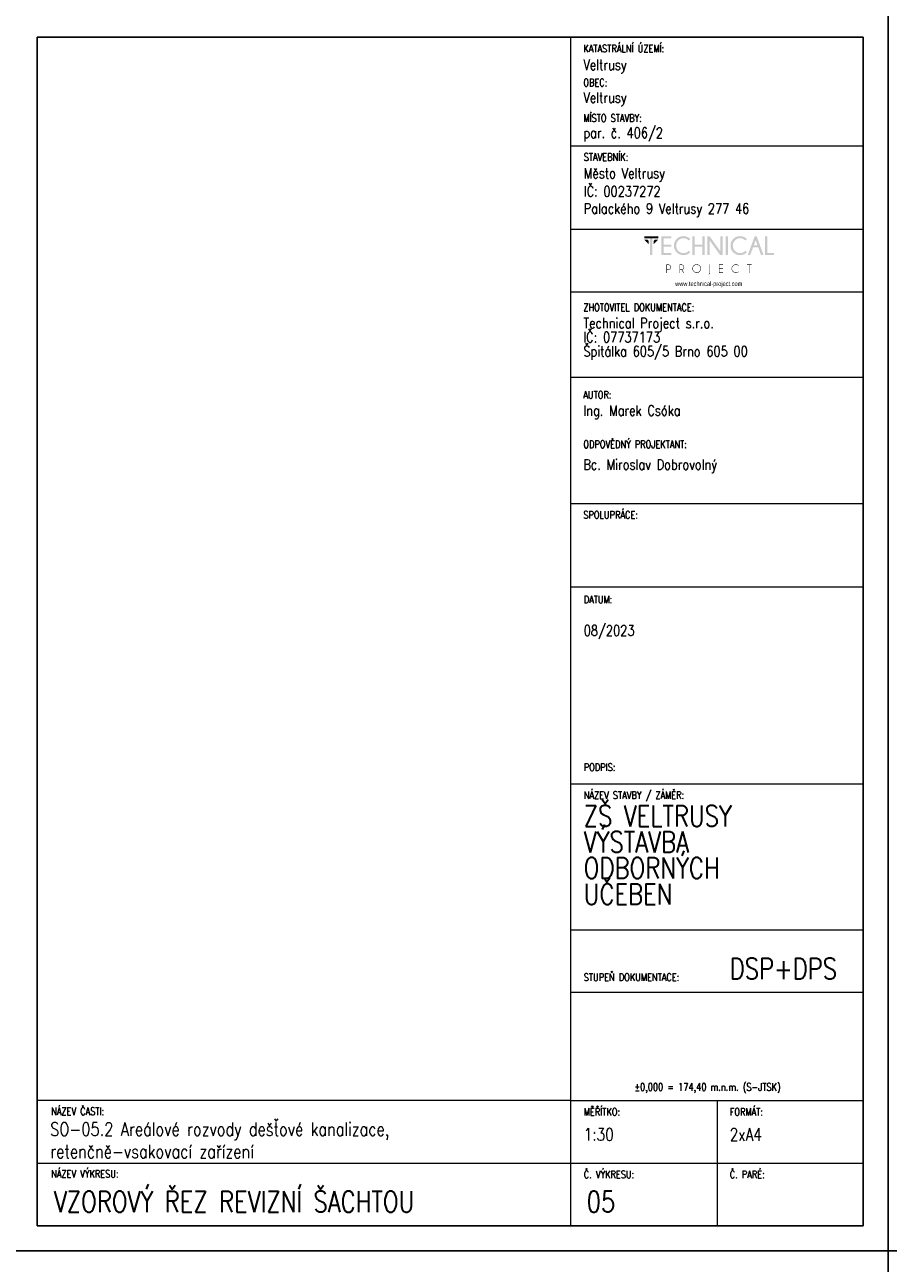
# Model space of a CAD drawing. Header units: millimetres. Extents: x -744 to 2301, y 2052 to 2943.
# Tile 17 of 31: x 1044 to 1251, y 2346 to 2643. Entities that reach past the tile are written whole.
import ezdxf

# ---------------------------------------------------------------- set-up
doc = ezdxf.new("R2010")
doc.units = ezdxf.units.MM
doc.header["$MEASUREMENT"] = 0
doc.layers.add('NETISK', color=7, linetype='Continuous', plot=False)
doc.layers.add('TP_01_Rozpiska', color=7, linetype='Continuous', lineweight=5)
doc.layers.add('Znojmoprojekt - Popisy.Znojmoprojekt', color=7, linetype='Continuous')
doc.styles.add('GENERATED_STYLE_4', font='arial.ttf')
doc.styles.add('ROMANS', font='romans.shx', dxfattribs={"width": 0.8})

# ---------------------------------------------------------------- blocks, each defined once
blk = doc.blocks.new('*U24')
for p, q in [((-210, 291), (-210, 297)), ((-204, 297), (-210, 297)), ((0, 297), (-210, 297)), ((-210, 297), (-210, 0)), ((0, 0), (0, 297)), ((-6, 297), (0, 297)), ((-6, 291), (-204, 291)), ((-204, 291), (-204, 6)), ((-6, 6), (-6, 291)), ((-210, 6), (-210, 0)), ((-204, 6), (-6, 6)), ((-210, 0), (0, 0))]:
    blk.add_line(p, q)
blk = doc.blocks.new('A$C01D51CA2')
at = {"layer": 'TP_01_Rozpiska'}
for points in [[(-45.09, 17.59), (-45.09, 16.91), (-40.45, 16.91), (-40.45, 17.59)], [(-45.09, 16.5), (-43.58, 14.97), (-43.58, 16.09), (-43.97, 16.5)], [(-43.15, 17.03), (-43.15, 11.39), (-42.38, 11.39), (-42.38, 17.03)], [(-40.45, 16.5), (-41.97, 14.97), (-41.97, 16.09), (-41.57, 16.5)], [(-36.03, 17.59), (-36.03, 16.91), (-38.63, 16.91), (-38.63, 14.83), (-36.03, 14.83), (-36.03, 14.15), (-38.63, 14.15), (-38.63, 12.08), (-36.03, 12.08), (-36.03, 11.39), (-39.4, 11.39), (-39.4, 17.59)], [(-28.26, 14.15), (-28.26, 11.39), (-29.05, 11.39), (-29.05, 17.59), (-28.26, 17.59), (-28.26, 14.83), (-25.73, 14.83), (-25.73, 17.59), (-24.94, 17.59), (-24.94, 11.39), (-25.73, 11.39), (-25.73, 14.15)], [(-23.29, 17.59), (-19.78, 12.64), (-19.78, 17.59), (-19, 17.59), (-19, 11.39), (-19.86, 11.39), (-23.29, 16.22), (-23.29, 11.39), (-24.07, 11.39), (-24.07, 17.59)], [(-18, 17.59), (-18, 11.39), (-17.23, 11.39), (-17.23, 17.59)], [(-4.92, 11.41), (-4.92, 17.59), (-4.14, 17.59), (-4.14, 12.08), (-1.91, 12.08), (-1.91, 11.41)], [(-18.85, 8.23), (-18.85, 8.07), (-20.1, 8.07), (-20.1, 6.92), (-18.85, 6.92), (-18.85, 6.76), (-20.1, 6.76), (-20.1, 5.6), (-18.85, 5.6), (-18.85, 5.44), (-20.25, 5.44), (-20.25, 8.23)], [(-10.06, 8.07), (-10.06, 5.44), (-10.22, 5.44), (-10.22, 8.07), (-10.93, 8.07), (-10.93, 8.23), (-9.35, 8.23), (-9.35, 8.07)]]:
    blk.add_hatch(color=256, dxfattribs=at).paths.add_polyline_path(points)
h = blk.add_hatch(color=256, dxfattribs=at)
edge = h.paths.add_edge_path()
edge.add_line((-30.26, 12.76), (-29.72, 12.28))
edge.add_spline(control_points=[(-29.72, 12.28), (-30.41, 11.65), (-31.18, 11.32), (-32.02, 11.32), (-32.02, 11.32), (-32.93, 11.32), (-33.68, 11.64), (-34.31, 12.26), (-34.31, 12.26), (-34.93, 12.89), (-35.23, 13.63), (-35.23, 14.5), (-35.23, 14.5), (-35.23, 15.35), (-34.93, 16.09), (-34.31, 16.72), (-34.31, 16.72), (-33.68, 17.36), (-32.93, 17.67), (-32.02, 17.67), (-32.02, 17.67), (-31.18, 17.67), (-30.41, 17.34), (-29.72, 16.7)], knot_values=[0, 0, 0, 0, 0.041667, 0.041667, 0.041667, 0.041767, 0.083333, 0.083333, 0.083333, 0.083433, 0.125, 0.125, 0.125, 0.1251, 0.166667, 0.166667, 0.166667, 0.166767, 0.208333, 0.208333, 0.208333, 0.208433, 1, 1, 1, 1], degree=3, periodic=0)
edge.add_line((-29.72, 16.7), (-30.26, 16.22))
edge.add_spline(control_points=[(-30.26, 16.22), (-30.82, 16.73), (-31.41, 16.98), (-32.02, 16.98), (-32.02, 16.98), (-32.68, 16.98), (-33.25, 16.73), (-33.73, 16.26), (-33.73, 16.26), (-34.21, 15.78), (-34.45, 15.19), (-34.45, 14.5), (-34.45, 14.5), (-34.45, 13.79), (-34.21, 13.22), (-33.73, 12.72), (-33.73, 12.72), (-33.25, 12.25), (-32.68, 12.02), (-32.02, 12.02), (-32.02, 12.02), (-31.41, 12.02), (-30.82, 12.26), (-30.26, 12.76)], knot_values=[0, 0, 0, 0, 0.041667, 0.041667, 0.041667, 0.041767, 0.083333, 0.083333, 0.083333, 0.083433, 0.125, 0.125, 0.125, 0.1251, 0.166667, 0.166667, 0.166667, 0.166767, 0.208333, 0.208333, 0.208333, 0.208433, 1, 1, 1, 1], degree=3, periodic=0)
h = blk.add_hatch(color=256, dxfattribs=at)
edge = h.paths.add_edge_path()
edge.add_line((-11.41, 12.76), (-10.87, 12.28))
edge.add_spline(control_points=[(-10.87, 12.28), (-11.56, 11.65), (-12.33, 11.32), (-13.17, 11.32), (-13.17, 11.32), (-14.07, 11.32), (-14.83, 11.64), (-15.45, 12.26), (-15.45, 12.26), (-16.08, 12.89), (-16.37, 13.63), (-16.37, 14.5), (-16.37, 14.5), (-16.37, 15.35), (-16.08, 16.09), (-15.45, 16.72), (-15.45, 16.72), (-14.83, 17.36), (-14.07, 17.67), (-13.17, 17.67), (-13.17, 17.67), (-12.33, 17.67), (-11.56, 17.34), (-10.87, 16.7)], knot_values=[0, 0, 0, 0, 0.041667, 0.041667, 0.041667, 0.041767, 0.083333, 0.083333, 0.083333, 0.083433, 0.125, 0.125, 0.125, 0.1251, 0.166667, 0.166667, 0.166667, 0.166767, 0.208333, 0.208333, 0.208333, 0.208433, 1, 1, 1, 1], degree=3, periodic=0)
edge.add_line((-10.87, 16.7), (-11.41, 16.22))
edge.add_spline(control_points=[(-11.41, 16.22), (-11.97, 16.73), (-12.56, 16.98), (-13.17, 16.98), (-13.17, 16.98), (-13.82, 16.98), (-14.4, 16.73), (-14.88, 16.26), (-14.88, 16.26), (-15.35, 15.78), (-15.6, 15.19), (-15.6, 14.5), (-15.6, 14.5), (-15.6, 13.79), (-15.35, 13.22), (-14.88, 12.72), (-14.88, 12.72), (-14.4, 12.25), (-13.82, 12.02), (-13.17, 12.02), (-13.17, 12.02), (-12.56, 12.02), (-11.97, 12.26), (-11.41, 12.76)], knot_values=[0, 0, 0, 0, 0.041667, 0.041667, 0.041667, 0.041767, 0.083333, 0.083333, 0.083333, 0.083433, 0.125, 0.125, 0.125, 0.1251, 0.166667, 0.166667, 0.166667, 0.166767, 0.208333, 0.208333, 0.208333, 0.208433, 1, 1, 1, 1], degree=3, periodic=0)
h = blk.add_hatch(color=256, dxfattribs=at)
h.paths.add_polyline_path([(-7.4, 14.65), (-7.99, 16.29), (-8.6, 14.65)])
h.paths.add_polyline_path([(-7.64, 17.59), (-5.41, 11.41), (-6.21, 11.41), (-7.15, 13.97), (-8.83, 13.97), (-9.78, 11.41), (-10.6, 11.41), (-8.33, 17.59)])
h = blk.add_hatch(color=256, dxfattribs=at)
edge = h.paths.add_edge_path()
edge.add_spline(control_points=[(-27.62, 8.12), (-27.98, 8.12), (-28.27, 7.99), (-28.52, 7.74), (-28.52, 7.74), (-28.77, 7.49), (-28.9, 7.2), (-28.9, 6.84), (-28.9, 6.84), (-28.9, 6.49), (-28.77, 6.2), (-28.52, 5.95), (-28.52, 5.95), (-28.27, 5.7), (-27.98, 5.57), (-27.62, 5.57), (-27.62, 5.57), (-27.27, 5.57), (-26.98, 5.7), (-26.73, 5.95), (-26.73, 5.95), (-26.47, 6.2), (-26.35, 6.49), (-26.35, 6.84), (-26.35, 6.84), (-26.35, 7.2), (-26.47, 7.49), (-26.73, 7.74), (-26.73, 7.74), (-26.98, 7.99), (-27.27, 8.12), (-27.62, 8.12)], knot_values=[0, 0, 0, 0, 0.03125, 0.03125, 0.03125, 0.03135, 0.0625, 0.0625, 0.0625, 0.0626, 0.09375, 0.09375, 0.09375, 0.09385, 0.125, 0.125, 0.125, 0.1251, 0.15625, 0.15625, 0.15625, 0.15635, 0.1875, 0.1875, 0.1875, 0.1876, 0.21875, 0.21875, 0.21875, 0.21885, 1, 1, 1, 1], degree=3, periodic=0)
edge = h.paths.add_edge_path()
edge.add_spline(control_points=[(-26.61, 7.86), (-26.33, 7.58), (-26.19, 7.23), (-26.19, 6.84), (-26.19, 6.84), (-26.19, 6.44), (-26.33, 6.11), (-26.61, 5.83), (-26.61, 5.83), (-26.89, 5.56), (-27.22, 5.41), (-27.62, 5.41), (-27.62, 5.41), (-28.01, 5.41), (-28.36, 5.56), (-28.64, 5.83), (-28.64, 5.83), (-28.91, 6.11), (-29.05, 6.44), (-29.05, 6.84), (-29.05, 6.84), (-29.05, 7.23), (-28.91, 7.58), (-28.64, 7.86), (-28.64, 7.86), (-28.36, 8.14), (-28.01, 8.28), (-27.62, 8.28), (-27.62, 8.28), (-27.22, 8.28), (-26.89, 8.14), (-26.61, 7.86)], knot_values=[0, 0, 0, 0, 0.03125, 0.03125, 0.03125, 0.03135, 0.0625, 0.0625, 0.0625, 0.0626, 0.09375, 0.09375, 0.09375, 0.09385, 0.125, 0.125, 0.125, 0.1251, 0.15625, 0.15625, 0.15625, 0.15635, 0.1875, 0.1875, 0.1875, 0.1876, 0.21875, 0.21875, 0.21875, 0.21885, 1, 1, 1, 1], degree=3, periodic=0)
h = blk.add_hatch(color=256, dxfattribs=at)
edge = h.paths.add_edge_path()
edge.add_line((-13.73, 5.88), (-13.61, 5.79))
edge.add_spline(control_points=[(-13.61, 5.79), (-13.87, 5.54), (-14.2, 5.41), (-14.56, 5.41), (-14.56, 5.41), (-14.96, 5.41), (-15.3, 5.56), (-15.58, 5.83), (-15.58, 5.83), (-15.86, 6.11), (-15.99, 6.44), (-15.99, 6.84), (-15.99, 6.84), (-15.99, 7.23), (-15.86, 7.58), (-15.58, 7.86), (-15.58, 7.86), (-15.3, 8.14), (-14.96, 8.27), (-14.56, 8.27), (-14.56, 8.27), (-14.2, 8.27), (-13.87, 8.15), (-13.61, 7.89)], knot_values=[0, 0, 0, 0, 0.041667, 0.041667, 0.041667, 0.041767, 0.083333, 0.083333, 0.083333, 0.083433, 0.125, 0.125, 0.125, 0.1251, 0.166667, 0.166667, 0.166667, 0.166767, 0.208333, 0.208333, 0.208333, 0.208433, 1, 1, 1, 1], degree=3, periodic=0)
edge.add_line((-13.61, 7.89), (-13.73, 7.79))
edge.add_spline(control_points=[(-13.73, 7.79), (-13.97, 8), (-14.25, 8.1), (-14.56, 8.1), (-14.56, 8.1), (-14.93, 8.1), (-15.22, 7.99), (-15.47, 7.74), (-15.47, 7.74), (-15.72, 7.49), (-15.85, 7.2), (-15.85, 6.84), (-15.85, 6.84), (-15.85, 6.49), (-15.72, 6.2), (-15.47, 5.95), (-15.47, 5.95), (-15.22, 5.7), (-14.93, 5.57), (-14.56, 5.57), (-14.56, 5.57), (-14.25, 5.57), (-13.97, 5.67), (-13.73, 5.88)], knot_values=[0, 0, 0, 0, 0.041667, 0.041667, 0.041667, 0.041767, 0.083333, 0.083333, 0.083333, 0.083433, 0.125, 0.125, 0.125, 0.1251, 0.166667, 0.166667, 0.166667, 0.166767, 0.208333, 0.208333, 0.208333, 0.208433, 1, 1, 1, 1], degree=3, periodic=0)
h = blk.add_hatch(color=256, dxfattribs=at)
edge = h.paths.add_edge_path()
edge.add_line((-37.56, 8.07), (-37.56, 6.57))
edge.add_line((-37.56, 6.57), (-37.08, 6.57))
edge.add_spline(control_points=[(-37.08, 6.57), (-36.89, 6.57), (-36.71, 6.64), (-36.56, 6.79), (-36.56, 6.79), (-36.41, 6.94), (-36.34, 7.12), (-36.34, 7.33), (-36.34, 7.33), (-36.34, 7.53), (-36.41, 7.71), (-36.56, 7.86), (-36.56, 7.86), (-36.71, 8), (-36.89, 8.07), (-37.08, 8.07)], knot_values=[0, 0, 0, 0, 0.0625, 0.0625, 0.0625, 0.0626, 0.125, 0.125, 0.125, 0.1251, 0.1875, 0.1875, 0.1875, 0.1876, 1, 1, 1, 1], degree=3, periodic=0)
edge.add_line((-37.08, 8.07), (-37.56, 8.07))
edge = h.paths.add_edge_path()
edge.add_line((-37.56, 6.41), (-37.56, 5.44))
edge.add_line((-37.56, 5.44), (-37.73, 5.44))
edge.add_line((-37.73, 5.44), (-37.73, 8.23))
edge.add_line((-37.73, 8.23), (-36.99, 8.23))
edge.add_spline(control_points=[(-36.99, 8.23), (-36.77, 8.2), (-36.59, 8.12), (-36.44, 7.97), (-36.44, 7.97), (-36.28, 7.79), (-36.18, 7.58), (-36.18, 7.33), (-36.18, 7.33), (-36.18, 7.07), (-36.28, 6.85), (-36.44, 6.67), (-36.44, 6.67), (-36.62, 6.51), (-36.84, 6.41), (-37.08, 6.41)], knot_values=[0, 0, 0, 0, 0.0625, 0.0625, 0.0625, 0.0626, 0.125, 0.125, 0.125, 0.1251, 0.1875, 0.1875, 0.1875, 0.1876, 1, 1, 1, 1], degree=3, periodic=0)
edge.add_line((-37.08, 6.41), (-37.56, 6.41))
h = blk.add_hatch(color=256, dxfattribs=at)
edge = h.paths.add_edge_path()
edge.add_line((-33.17, 8.07), (-33.17, 6.57))
edge.add_line((-33.17, 6.57), (-32.71, 6.57))
edge.add_spline(control_points=[(-32.71, 6.57), (-32.5, 6.57), (-32.32, 6.64), (-32.17, 6.79), (-32.17, 6.79), (-32.02, 6.94), (-31.96, 7.12), (-31.96, 7.33), (-31.96, 7.33), (-31.96, 7.53), (-32.02, 7.71), (-32.17, 7.86), (-32.17, 7.86), (-32.32, 8), (-32.5, 8.07), (-32.71, 8.07)], knot_values=[0, 0, 0, 0, 0.0625, 0.0625, 0.0625, 0.0626, 0.125, 0.125, 0.125, 0.1251, 0.1875, 0.1875, 0.1875, 0.1876, 1, 1, 1, 1], degree=3, periodic=0)
edge.add_line((-32.71, 8.07), (-33.17, 8.07))
edge = h.paths.add_edge_path()
edge.add_line((-32.66, 6.41), (-33.17, 6.41))
edge.add_line((-33.17, 6.41), (-33.17, 5.44))
edge.add_line((-33.17, 5.44), (-33.34, 5.44))
edge.add_line((-33.34, 5.44), (-33.34, 8.23))
edge.add_line((-33.34, 8.23), (-32.61, 8.23))
edge.add_spline(control_points=[(-32.61, 8.23), (-32.4, 8.2), (-32.22, 8.12), (-32.07, 7.97), (-32.07, 7.97), (-31.89, 7.79), (-31.79, 7.58), (-31.79, 7.33), (-31.79, 7.33), (-31.79, 7.07), (-31.89, 6.85), (-32.07, 6.69), (-32.07, 6.69), (-32.19, 6.56), (-32.33, 6.48), (-32.48, 6.44)], knot_values=[0, 0, 0, 0, 0.0625, 0.0625, 0.0625, 0.0626, 0.125, 0.125, 0.125, 0.1251, 0.1875, 0.1875, 0.1875, 0.1876, 1, 1, 1, 1], degree=3, periodic=0)
edge.add_line((-32.48, 6.44), (-31.84, 5.44))
edge.add_line((-31.84, 5.44), (-32.04, 5.44))
edge.add_line((-32.04, 5.44), (-32.66, 6.41))
h = blk.add_hatch(color=256, dxfattribs=at)
edge = h.paths.add_edge_path()
edge.add_spline(control_points=[(-23.19, 5.39), (-23.19, 5.24), (-23.24, 5.13), (-23.34, 5.05), (-23.34, 5.05), (-23.44, 4.95), (-23.56, 4.9), (-23.69, 4.9)], knot_values=[0, 0, 0, 0, 0.125, 0.125, 0.125, 0.1251, 1, 1, 1, 1], degree=3, periodic=0)
edge.add_line((-23.69, 4.9), (-23.69, 5.05))
edge.add_spline(control_points=[(-23.69, 5.05), (-23.59, 5.05), (-23.52, 5.08), (-23.44, 5.14), (-23.44, 5.14), (-23.39, 5.21), (-23.36, 5.29), (-23.36, 5.41)], knot_values=[0, 0, 0, 0, 0.125, 0.125, 0.125, 0.1251, 1, 1, 1, 1], degree=3, periodic=0)
edge.add_line((-23.36, 5.41), (-23.36, 8.23))
edge.add_line((-23.36, 8.23), (-23.19, 8.23))
edge.add_line((-23.19, 8.23), (-23.19, 5.39))
at = {"layer": 'Znojmoprojekt - Popisy.Znojmoprojekt', "color": 7, "linetype": 'Continuous', "lineweight": 13, "insert": (-23.61, 1.59), "char_height": 1.5, "width": 19.5072, "attachment_point": 5, "style": 'GENERATED_STYLE_4'}
blk.add_mtext('\\A1;{\\fBahnschrift Light|b0|i0|c238|p34;\\W0.75;www.technical-project.com}', dxfattribs=at)

msp = doc.modelspace()

# ---------------------------------------------------------------- linework, layer by layer
at = {"layer": 'TP_01_Rozpiska'}
for p, q in [((1174.88, 2354.81), (1174.88, 2639.81)), ((1174.88, 2613.81), (1244.98, 2613.81)), ((1174.88, 2593.81), (1244.88, 2593.81)), ((1174.88, 2578.74), (1244.88, 2578.74)), ((1174.88, 2558.29), (1244.88, 2558.29)), ((1174.88, 2527.98), (1244.88, 2527.98)), ((1174.88, 2507.98), (1244.88, 2507.98)), ((1174.88, 2460.78), (1244.98, 2460.78)), ((1174.88, 2425.78), (1244.98, 2425.78)), ((1174.88, 2384.81), (1046.98, 2384.81)), ((1046.98, 2354.81), (1046.98, 2384.81)), ((1174.88, 2384.81), (1244.98, 2384.81)), ((1209.98, 2384.81), (1209.98, 2354.81)), ((1046.98, 2369.81), (1244.98, 2369.81))]:
    msp.add_line(p, q, dxfattribs=at)
at = {"layer": 'TP_01_Rozpiska', "color": 7, "linetype": 'Continuous', "lineweight": 13}
msp.add_line((1174.88, 2410.78), (1244.98, 2410.78), dxfattribs=at)

# ---------------------------------------------------------------- block references
at = {"xscale": 0.7200000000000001, "yscale": 0.7200000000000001, "zscale": 0.7200000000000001}
msp.add_blockref('A$C01D51CA2', (1224.95, 2579.4), dxfattribs=at)
at = {"layer": 'NETISK'}
for p in [(1250.98, 2348.81), (1250.98, 2051.81), (1460.98, 2051.81)]:
    msp.add_blockref('*U24', p, dxfattribs=at)

# ---------------------------------------------------------------- texts
at = {"color": 7, "linetype": 'Continuous', "lineweight": 0, "char_height": 1.8, "attachment_point": 1, "style": 'ROMANS'}
for s, insert in [('\\A1;KATASTRÁLNÍ ÚZEMÍ:', (1177.88, 2638)), ('\\A1;OBEC:', (1177.88, 2629.84)), ('\\A1;MÍSTO STAVBY:', (1177.88, 2621.33)), ('\\A1;STAVEBNÍK:', (1177.98, 2612)), ('\\A1;ZHOTOVITEL DOKUMENTACE:', (1177.88, 2575.94)), ('\\A1;AUTOR:', (1177.88, 2554.96)), ('\\A1;ODPOVĚDNÝ PROJEKTANT:', (1177.88, 2543.1)), ('\\A1;SPOLUPRÁCE:', (1177.88, 2526.17)), ('\\A1;DATUM:', (1177.98, 2505.88)), ('\\A1;PODPIS:', (1177.98, 2465.66)), ('\\A1;NÁZEV STAVBY / ZÁMĚR:', (1177.98, 2458.97)), ('\\A1;STUPEŇ DOKUMENTACE:', (1177.98, 2415.3)), ('\\A1;±0,000 = 174,40 m.n.m. (S-JTSK)', (1190.12, 2388.98)), ('\\A1;NÁZEV ČASTI:', (1050.29, 2383.14)), ('\\A1;{\\Fromand|c238;MĚŘÍTKO:}', (1177.98, 2383)), ('\\A1;FORMÁT:', (1212.98, 2383)), ('\\A1;NÁZEV VÝKRESU:', (1050.29, 2368.14)), ('\\A1;{\\Fromand|c238;Č. VÝKRESU:}', (1177.98, 2368)), ('\\A1;{\\Fromand|c238;Č. PARÉ:}', (1212.98, 2368))]:
    msp.add_mtext(s, dxfattribs=dict(at, insert=insert))
at = {"color": 7, "linetype": 'Continuous', "lineweight": 25, "style": 'ROMANS'}
for s, insert, char_height, attachment_point in [('\\A1;Veltrusy', (1177.88, 2631.12), 2.5, 7), ('\\A1;Veltrusy', (1177.88, 2623.26), 2.5, 7), ('\\A1;par. č. 406/2', (1177.88, 2614.81), 2.5, 7), ('\\A1;Město Veltrusy', (1177.98, 2605.12), 2.5, 7), ('\\A1;IČ: 00237272', (1177.98, 2601.6), 2.5, 7), ('\\A1;Palackého 9 Veltrusy 277 46', (1177.98, 2596.65), 2.5, 7), ('\\A1;Ing. Marek Csóka', (1177.88, 2551.54), 2.5, 1), ('\\A1;08/2023', (1177.98, 2498.8), 2.5, 1), ('\\A1;DSP+DPS', (1212.98, 2418.96), 5, 1), ('\\A1;SO-05.2 Areálové rozvody dešťové kanalizace,\\Pretenčně-vsakovací zařízení', (1050.07, 2379.55), 3.2, 1), ('\\A1;1:30', (1177.98, 2378.21), 3, 1), ('\\A1;2xA4', (1212.98, 2378.19), 3, 1), ('\\A1;VZOROVÝ ŘEZ REVIZNÍ ŠACHTOU', (1050.96, 2363.08), 5, 1), ('\\A1;05', (1178.68, 2363.08), 5, 1)]:
    msp.add_mtext(s, dxfattribs=dict(at, insert=insert, char_height=char_height, attachment_point=attachment_point))
at = {"color": 7, "linetype": 'Continuous', "lineweight": 25, "char_height": 2.5, "attachment_point": 1, "style": 'ROMANS'}
for s, insert, line_spacing_factor in [('\\A1;Technical Project s.r.o.\\PIČ: 07737173\\PŠpitálka 605/5 Brno 605 00', (1177.88, 2572.52), 0.811616), ('\\A1;Bc. Miroslav Dobrovolný', (1177.88, 2538.59), 0.783211)]:
    msp.add_mtext(s, dxfattribs=dict(at, insert=insert, line_spacing_factor=line_spacing_factor))
at = {"color": 7, "linetype": 'Continuous', "lineweight": 25, "insert": (1177.98, 2455.57), "char_height": 5, "width": 48.0061, "attachment_point": 1, "line_spacing_factor": 0.75, "style": 'ROMANS'}
msp.add_mtext('\\A1;ZŠ VELTRUSY  VÝSTAVBA \\PODBORNÝCH \\PUČEBEN', dxfattribs=at)

doc.saveas('drawing.dxf')
